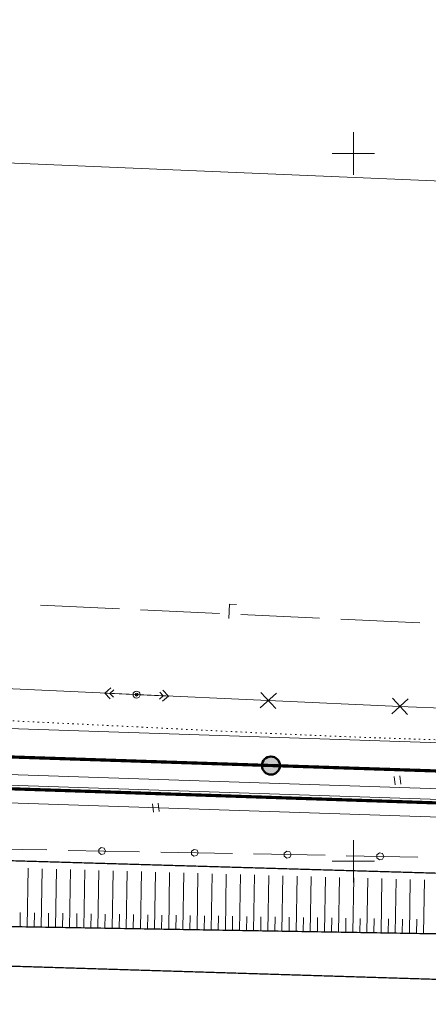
# Model space of a CAD drawing. Header units: millimetres. Extents: x 0 to 1188, y 0 to 841.
# Tile 34 of 76: x 335 to 393, y 631 to 770. Entities that reach past the tile are written whole.
import ezdxf

# ---------------------------------------------------------------- set-up
doc = ezdxf.new("R2010")
doc.units = ezdxf.units.MM
for name, pattern in [('K5LT32789', [0]), ('K5LT32797', [0]), ('K5LT32807', [2, 1, -1]), ('K5LT32809', [0]), ('K5LT32813', [0]), ('K5LT32814', [0]), ('K5LT32817', [0.7000000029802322, 0.2000000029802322, -0.5]), ('K5LT32822', [0]), ('K5LT32824', [0]), ('K5LT32825', [0.9500000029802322, 0.2000000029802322, -0.75]), ('K5LT32827', [0]), ('K5LT_BASIC', [0]), ('K5LT_THIN', [0])]:
    doc.linetypes.add(name, pattern=pattern)
doc.layers.add('Системный слой', color=7, linetype='Continuous')
doc.layers.add('Слой 1', color=7, linetype='Continuous')
doc.styles.add('KDIMTEXTSTYLE', font='GOST_AU.SHX', dxfattribs={"width": 0.96, "oblique": 15, "height": 5})
doc.dimstyles.new('KDIMSTYLE (0.00)', dxfattribs={"dimtxt": 5, "dimasz": 1, "dimexe": 2, "dimexo": 0, "dimgap": 1, "dimtad": 1, "dimlfac": 500, "dimtxsty": 'KDIMTEXTSTYLE', "dimsah": 1, "dimcen": 0, "dimdle": 1, "dimadec": 0, "dimazin": 0, "dimtfac": 0.667, "dimtmove": 0, "dimatfit": 3, "dimfxl": 1, "dimtvp": 1, "dimtolj": 1, "dimtzin": 0, "dimarcsym": 0})

# ---------------------------------------------------------------- blocks, each defined once
blk = doc.blocks.new('KDIMARROW_03')
at = {"layer": 'Системный слой', "color": 0, "linetype": 'K5LT_THIN', "lineweight": 18}
for p, q in [((-1.060500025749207, -1.060500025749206), (1.060500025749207, 1.060500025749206)), ((0, 0), (-1, 0)), ((0, 0), (2, -2.449212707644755e-16))]:
    blk.add_line(p, q, dxfattribs=at)
blk = doc.blocks.new('U20')
at = {"layer": 'Системный слой', "color": 7, "linetype": 'K5LT32813', "lineweight": 18}
for p, q in [((313.8429229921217, 676.0958015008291), (351.8681318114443, 674.30744675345)), ((351.8681318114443, 674.30744675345), (370.4690616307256, 673.4772402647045)), ((369.3191881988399, 672.4256248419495), (371.6189350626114, 674.5288556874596)), ((369.4174462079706, 674.6271136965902), (371.5206770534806, 672.3273668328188)), ((370.4690616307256, 673.4772402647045), (389.0699914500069, 672.6470337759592)), ((387.9201180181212, 671.5954183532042), (390.2198648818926, 673.6986491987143)), ((388.0183760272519, 673.7969072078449), (390.1216068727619, 671.4971603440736)), ((389.0699914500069, 672.6470337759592), (407.6709212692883, 671.8168272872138))]:
    blk.add_line(p, q, dxfattribs=at)
blk = doc.blocks.new('U26')
at = {"layer": 'Системный слой', "color": 6, "linetype": 'K5LT32822', "lineweight": 18, "true_color": 0xff00ff}
for p, q in [((329.1130690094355, 652.5564513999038), (339.2076870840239, 652.3614008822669)), ((346.5407172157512, 652.430650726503), (346.5390936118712, 651.9947638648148)), ((346.8837214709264, 652.699626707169), (346.5407172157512, 652.430650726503)), ((347.307423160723, 652.5972700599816), (346.8837214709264, 652.699626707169)), ((347.4898089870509, 652.2013718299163), (347.307423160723, 652.5972700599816)), ((359.9777796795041, 652.4466203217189), (359.6347754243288, 652.1776443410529)), ((360.4014813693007, 652.3442636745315), (359.9777796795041, 652.4466203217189)), ((342.2071272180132, 652.3034450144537), (352.3017452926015, 652.1083944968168)), ((346.5390936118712, 651.9947638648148), (346.8800846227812, 651.7232401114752)), ((346.8800846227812, 651.7232401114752), (347.3045370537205, 651.8224375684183)), ((347.3045370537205, 651.8224375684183), (347.4898089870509, 652.2013718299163)), ((355.3011854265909, 652.0504386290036), (365.3958035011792, 651.8553881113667)), ((359.6347754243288, 652.1776443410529), (359.6331518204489, 651.7417574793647)), ((359.6331518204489, 651.7417574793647), (359.9741428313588, 651.4702337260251)), ((359.9741428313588, 651.4702337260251), (360.3985952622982, 651.5694311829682)), ((360.3985952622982, 651.5694311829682), (360.5838671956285, 651.9483654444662)), ((360.5838671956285, 651.9483654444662), (360.4014813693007, 652.3442636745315)), ((368.3952436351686, 651.7974322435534), (378.4898617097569, 651.6023817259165)), ((372.7288336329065, 651.9246379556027), (372.7272100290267, 651.4887510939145)), ((372.7272100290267, 651.4887510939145), (373.0682010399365, 651.2172273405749)), ((373.0718378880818, 652.1936139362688), (372.7288336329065, 651.9246379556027)), ((373.0682010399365, 651.2172273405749), (373.4926534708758, 651.316424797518)), ((373.4955395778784, 652.0912572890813), (373.0718378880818, 652.1936139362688)), ((373.4926534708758, 651.316424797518), (373.6779254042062, 651.695359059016)), ((373.6779254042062, 651.695359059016), (373.4955395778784, 652.0912572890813)), ((381.4893018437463, 651.5444258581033), (391.5839199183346, 651.3493753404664)), ((385.8228918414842, 651.6716315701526), (385.8212682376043, 651.2357447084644)), ((385.8212682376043, 651.2357447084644), (386.1622592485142, 650.9642209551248)), ((386.1658960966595, 651.9406075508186), (385.8228918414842, 651.6716315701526)), ((386.1622592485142, 650.9642209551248), (386.5867116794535, 651.0634184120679)), ((386.5895977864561, 651.8382509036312), (386.1658960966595, 651.9406075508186)), ((386.5867116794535, 651.0634184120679), (386.7719836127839, 651.4423526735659)), ((386.7719836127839, 651.4423526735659), (386.5895977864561, 651.8382509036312))]:
    blk.add_line(p, q, dxfattribs=at)
blk = doc.blocks.new('U278')
at = {"layer": 'Системный слой', "color": 7, "linetype": 'K5LT32797', "lineweight": 18}
for radius in [0.4999999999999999, 0.05]:
    blk.add_circle((351.8681318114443, 674.30744675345), radius, dxfattribs=at)
blk = doc.blocks.new('U279')
at = {"layer": 'Системный слой', "color": 7, "linetype": 'K5LT32797', "lineweight": 18}
for p, q in [((347.3731003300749, 674.5188515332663), (348.2186453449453, 675.2503251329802)), ((348.0979289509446, 674.4847622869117), (348.646707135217, 674.9595054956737)), ((351.3686838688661, 674.3309361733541), (347.3731003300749, 674.5188515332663)), ((347.3731003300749, 674.5188515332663), (348.1462614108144, 673.711248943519)), ((348.0979289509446, 674.4847622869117), (348.5997282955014, 673.9606096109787))]:
    blk.add_line(p, q, dxfattribs=at)
blk = doc.blocks.new('U280')
at = {"layer": 'Системный слой', "color": 7, "linetype": 'K5LT32797', "lineweight": 18}
for p, q in [((355.6387482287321, 674.1391546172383), (355.1356959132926, 674.662104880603)), ((356.3636563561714, 674.1068001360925), (355.5885647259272, 674.9125500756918)), ((352.3676345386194, 674.2851526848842), (356.3636563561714, 674.1068001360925)), ((355.6387482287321, 674.1391546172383), (355.0911077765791, 673.6630994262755)), ((356.3636563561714, 674.1068001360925), (355.5198643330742, 673.3733050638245))]:
    blk.add_line(p, q, dxfattribs=at)
blk = doc.blocks.new('U448')
at = {"layer": 'Системный слой', "color": 7, "linetype": 'K5LT32797', "lineweight": 18}
for p, q in [((354.2797391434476, 657.6814854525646), (354.1313098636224, 658.8722703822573)), ((355.0735957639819, 657.7804383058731), (354.9251664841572, 658.9712232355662))]:
    blk.add_line(p, q, dxfattribs=at)
blk = doc.blocks.new('U449')
at = {"layer": 'Системный слой', "color": 7, "linetype": 'K5LT32797', "lineweight": 18}
for p, q in [((388.3987557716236, 661.5416231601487), (388.2503264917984, 662.7324080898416)), ((389.1926123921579, 661.6405760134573), (389.0441831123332, 662.8313609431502))]:
    blk.add_line(p, q, dxfattribs=at)
blk = doc.blocks.new('U534')
at = {"layer": 'Системный слой', "color": 11, "linetype": 'K5LT32824', "lineweight": 18, "true_color": 0xff8040}
for p, q in [((338.3070668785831, 686.9584980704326), (349.4465913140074, 686.4345976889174)), ((352.4432789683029, 686.2936611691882), (363.5828034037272, 685.769760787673)), ((364.8946227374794, 685.0740315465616), (364.9885804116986, 687.0718231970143)), ((364.9885804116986, 687.0718231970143), (365.9874760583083, 687.0248443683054)), ((366.5794910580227, 685.6288242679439), (377.719015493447, 685.1049238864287)), ((380.7157031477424, 684.9639873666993), (391.8552275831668, 684.440086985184))]:
    blk.add_line(p, q, dxfattribs=at)
blk = doc.blocks.new('U550')
at = {"layer": 'Системный слой', "color": 1, "linetype": 'K5LT32809', "lineweight": 18, "true_color": 0xff0000}
for p, q in [((243.0450799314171, 672.4943072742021), (492.9232675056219, 664.2771037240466)), ((242.7821433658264, 664.4986294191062), (496.5602028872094, 656.1531792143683))]:
    blk.add_line(p, q, dxfattribs=at)
blk = doc.blocks.new('U552')
at = {"layer": 'Системный слой', "color": 1, "linetype": 'K5LT32809', "lineweight": 18, "true_color": 0xff0000}
for p, q in [((252.3581339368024, 665.7167391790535), (535.7675398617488, 656.3139077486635)), ((254.2200022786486, 661.6527660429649), (537.6368890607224, 652.2496864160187))]:
    blk.add_line(p, q, dxfattribs=at)
blk = doc.blocks.new('U1234')
at = {"layer": 'Системный слой'}
h = blk.add_hatch(color=7, dxfattribs=at)
h.paths.add_polyline_path([(370.8444573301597, 664.2894832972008), (370.3222139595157, 665.4526199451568), (370.2646213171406, 665.4250074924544), (370.2084837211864, 665.3945455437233), (370.1539420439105, 665.3613105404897), (370.1011331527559, 665.3253858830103), (370.0501895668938, 665.2868617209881), (370.0012391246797, 665.2458347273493), (369.9544046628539, 665.2024078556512), (369.9098037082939, 665.1566900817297), (369.8675481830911, 665.1087961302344), (369.8277441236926, 665.0588461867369), (369.7904914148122, 665.0069655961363), (369.7558835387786, 664.9532845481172), (369.7240073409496, 664.8979377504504), (369.6949428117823, 664.8410640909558), (369.6687628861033, 664.7828062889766), (369.6455332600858, 664.7233105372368), (369.625312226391, 664.6627261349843), (369.6081505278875, 664.6012051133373), (369.5940912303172, 664.5389018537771), (369.5831696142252, 664.4759727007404), (369.5754130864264, 664.4125755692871), (369.5708411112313, 664.3488695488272), (369.5694651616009, 664.2850145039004), (369.5712886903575, 664.221170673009), (369.5763071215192, 664.1574982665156), (369.5845078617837, 664.094157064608), (369.5958703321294, 664.0313060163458), (369.6103660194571, 663.9691028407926), (369.6279585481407, 663.9077036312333), (369.6486037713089, 663.8472624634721), (369.6722498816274, 663.7879310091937), (369.6988375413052, 663.7298581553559), (369.7283000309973, 663.6731896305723), (369.7605634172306, 663.6180676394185), (369.7955467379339, 663.564630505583), (369.8331622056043, 663.5130123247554), (369.8733154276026, 663.4633426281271), (369.9159056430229, 663.4157460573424), (369.9608259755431, 663.3703420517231), (370.0079637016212, 663.327244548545), (370.0572005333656, 663.2865616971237), (370.1084129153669, 663.2483955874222), (370.1614723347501, 663.2128419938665), (370.2162456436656, 663.1799901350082), (370.2725953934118, 663.1499224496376), (370.3303801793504, 663.1227143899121), (370.3894549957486, 663.0984342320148), (370.4496715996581, 663.0771429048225), (370.5108788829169, 663.058893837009), (370.5729232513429, 663.0437328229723), (370.6356490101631, 663.0316979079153), (370.698898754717, 663.0228192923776), (370.7625137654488, 663.0171192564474), (370.8263344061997, 663.0146121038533), (370.8902005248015, 663.0153041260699), (370.9539518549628, 663.0191935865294), (371.0174284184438, 663.0262707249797), (371.0804709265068, 663.0365177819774), (371.1429211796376, 663.049909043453), (371.2046224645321, 663.0664109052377), (371.2654199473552, 663.0859819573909), (371.3251610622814, 663.1085730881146), (371.3624382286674, 663.1244421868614)])
h.paths.add_polyline_path([(371.5348228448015, 665.3614070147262), (371.4802765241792, 665.3946343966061), (371.4241346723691, 665.4250885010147), (371.3665381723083, 665.4526929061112), (371.3076315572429, 665.4773783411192), (371.2475626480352, 665.4990828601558), (371.1864821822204, 665.5177519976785), (371.124543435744, 665.5333389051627), (371.0619018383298, 665.5458044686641), (370.9987145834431, 665.5551174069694), (370.9351402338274, 665.5612543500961), (370.8713383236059, 665.5641998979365), (370.8074689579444, 665.563946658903), (370.7436924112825, 665.5604952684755), (370.6801687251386, 665.5538543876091), (370.6170573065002, 665.5440406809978), (370.5545165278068, 665.5310787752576), (370.492703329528, 665.515001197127), (370.4317728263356, 665.4958482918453), (370.3718779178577, 665.4736681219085), (370.3222565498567, 665.4526390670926), (370.8444573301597, 664.2894832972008), (371.3624382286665, 663.124442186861), (371.4201315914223, 663.1518435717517), (371.4763803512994, 663.1820997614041), (371.5310433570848, 663.2151348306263), (371.5839834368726, 663.2508658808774), (371.6350677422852, 663.289203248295), (371.6841680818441, 663.3300507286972), (371.7311612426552, 663.3733058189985), (371.7759292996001, 663.4188599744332), (371.8183599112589, 663.4665988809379), (371.8583466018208, 663.5164027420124), (371.8957890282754, 663.568146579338), (371.930593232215, 663.6217005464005), (371.9626718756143, 663.6769302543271), (371.9919444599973, 663.733697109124), (372.0183375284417, 663.7918586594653), (372.0417848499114, 663.8512689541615), (372.0622275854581, 663.9117789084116), (372.0796144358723, 663.9732366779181), (372.0939017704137, 664.0354880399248), (372.1050537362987, 664.0983767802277), (372.1130423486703, 664.1617450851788), (372.1178475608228, 664.2254339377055), (372.1194573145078, 664.28928351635), (372.1178675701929, 664.3531335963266), (372.1130823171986, 664.4168239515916), (372.1051135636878, 664.480194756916), (372.0939813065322, 664.5430869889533), (372.0797134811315, 664.6053428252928), (372.0623458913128, 664.6668060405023), (372.0419221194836, 664.7273223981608), (372.0184934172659, 664.7867400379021), (371.9921185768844, 664.8449098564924), (371.9628637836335, 664.9016858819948), (371.9308024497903, 664.95692564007), (371.8960150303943, 665.010490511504), (371.8585888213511, 665.0622460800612), (371.8186177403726, 665.1120624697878), (371.7762020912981, 665.1598146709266), (371.7314483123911, 665.2053828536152), (371.6844687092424, 665.2486526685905), (371.6353811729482, 665.2895155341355), (371.5843088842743, 665.3278689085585)])
at = {"layer": 'Системный слой', "color": 7, "linetype": 'K5LT_BASIC', "lineweight": 50}
blk.add_circle((370.8444573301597, 664.2894832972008), 1.275, dxfattribs=at)

msp = doc.modelspace()

# ---------------------------------------------------------------- linework, layer by layer
at = {"layer": 'Системный слой', "color": 3, "linetype": 'K5LT32814', "lineweight": 18, "true_color": 0x00ff00}
for p, q in [((382.4837063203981, 753.7542265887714), (382.4842528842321, 747.7542266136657)), ((385.483979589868, 750.7544998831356), (379.4839796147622, 750.7539533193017)), ((382.4928157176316, 653.754227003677), (382.4933622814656, 647.7542270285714)), ((385.4930889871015, 650.7545002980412), (379.4930890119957, 650.7539537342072))]:
    msp.add_line(p, q, dxfattribs=at)
at = {"layer": 'Системный слой', "color": 5, "linetype": 'K5LT32827', "lineweight": 18, "true_color": 0x0000ff}
msp.add_line((484.9176869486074, 743.0364437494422), (277.0980305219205, 751.7982930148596), dxfattribs=at)
at = {"layer": 'Системный слой', "color": 7, "linetype": 'K5LT32797', "lineweight": 18}
for p, q in [((336.406636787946, 641.4918347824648), (336.5467157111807, 649.7678724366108)), ((338.4063503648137, 641.4579879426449), (338.5460111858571, 649.7093235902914)), ((340.4060639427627, 641.4241411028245), (340.5453066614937, 649.6507747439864)), ((342.4057775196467, 641.3902942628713), (342.5446021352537, 649.5922258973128)), ((344.4054910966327, 641.3564474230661), (344.5438976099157, 649.5336770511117)), ((346.4052046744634, 641.322600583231), (346.5431930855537, 649.4751282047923)), ((348.4049182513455, 641.2887537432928), (348.542488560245, 649.4165793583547)), ((350.4046318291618, 641.2549069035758), (350.5417840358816, 649.3580305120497)), ((352.4043454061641, 641.2210600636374), (352.5410795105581, 649.2994816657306)), ((354.4040589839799, 641.1872132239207), (354.5403749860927, 649.240932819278)), ((356.4037725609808, 641.1533663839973), (356.5396704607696, 649.1823839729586)), ((358.403486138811, 641.1195195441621), (358.5389659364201, 649.1238351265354)), ((360.4031997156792, 641.085672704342), (360.5382614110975, 649.0652862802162)), ((362.4029132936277, 641.0518258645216), (362.5375568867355, 649.0067374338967)), ((364.4026268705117, 641.0179790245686), (364.5368523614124, 648.9481885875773)), ((366.4023404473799, 640.9841321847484), (366.5361478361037, 648.8896397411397)), ((368.4020540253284, 640.950285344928), (368.535443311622, 648.8310908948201)), ((370.4017676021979, 640.9164385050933), (370.5347387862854, 648.7725420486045)), ((372.4014811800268, 640.8825916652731), (372.5340342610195, 648.7139932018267)), ((374.4011947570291, 640.8487448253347), (374.533329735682, 648.6554443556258)), ((376.4009083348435, 640.8148979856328), (376.53262521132, 648.5968955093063)), ((378.4006219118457, 640.7810511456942), (378.5319206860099, 648.5383466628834)), ((380.4003354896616, 640.7472043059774), (380.5312161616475, 648.4797978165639)), ((382.4000490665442, 640.7133574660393), (382.5305116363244, 648.4212489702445)), ((384.3997626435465, 640.6795106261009), (384.5298071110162, 648.3627001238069)), ((386.3994762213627, 640.6456637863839), (386.5291025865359, 648.3041512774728)), ((388.3991897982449, 640.6118169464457), (388.5283980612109, 648.2456024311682)), ((390.3989033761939, 640.5779701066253), (390.5276935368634, 648.1870535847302)), ((392.3986169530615, 640.5441232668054), (392.5269890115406, 648.1285047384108)), ((335.4067799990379, 641.5087582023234), (335.4406268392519, 643.5084717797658)), ((337.4064935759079, 641.4749113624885), (337.4403404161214, 643.4746249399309)), ((339.4062071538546, 641.4410645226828), (339.4400539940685, 643.4407781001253)), ((341.4059207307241, 641.4072176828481), (341.4397675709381, 643.4069312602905)), ((343.405634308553, 641.3733708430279), (343.4394811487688, 643.3730844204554)), ((345.4053478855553, 641.3395240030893), (345.4391947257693, 643.3392375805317)), ((347.4050614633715, 641.3056771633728), (347.438908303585, 643.305390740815)), ((349.4047750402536, 641.2718303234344), (349.4386218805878, 643.2715439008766)), ((351.4044886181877, 641.2379834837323), (351.4383354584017, 643.2376970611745)), ((353.4042021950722, 641.2041366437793), (353.4380490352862, 643.2038502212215)), ((355.4039157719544, 641.1702898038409), (355.4377626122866, 643.1700033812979)), ((357.4036293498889, 641.1364429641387), (357.4374761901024, 643.1361565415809)), ((359.4033429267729, 641.1025961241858), (359.4371897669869, 643.102309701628)), ((361.4030565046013, 641.0687492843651), (361.4369033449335, 643.0684628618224)), ((363.4027700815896, 641.0349024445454), (363.4366169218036, 643.0346160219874)), ((365.402483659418, 641.0010556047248), (365.4363304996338, 643.0007691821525)), ((367.4021972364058, 640.9672087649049), (367.4360440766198, 642.9669223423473)), ((369.4019108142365, 640.9333619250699), (369.4357576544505, 642.9330755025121)), ((371.4016243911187, 640.8995150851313), (371.4354712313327, 642.8992286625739)), ((373.4013379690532, 640.8656682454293), (373.4351848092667, 642.8653818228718)), ((375.4010515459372, 640.8318214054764), (375.4348983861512, 642.8315349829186)), ((377.4007651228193, 640.7979745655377), (377.4346119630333, 642.7976881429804)), ((379.4004787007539, 640.7641277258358), (379.4343255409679, 642.7638413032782)), ((381.4001922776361, 640.7302808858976), (381.4340391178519, 642.7299944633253)), ((383.3999058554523, 640.6964340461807), (383.4337526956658, 642.6961476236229)), ((385.3996194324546, 640.6625872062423), (385.4334662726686, 642.6623007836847)), ((387.3993330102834, 640.6287403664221), (387.4331798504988, 642.6284539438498)), ((389.399046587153, 640.5948935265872), (389.4328934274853, 642.5946071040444)), ((391.3987601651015, 640.5610466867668), (391.4326070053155, 642.5607602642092))]:
    msp.add_line(p, q, dxfattribs=at)
at = {"layer": 'Системный слой', "color": 7, "linetype": 'K5LT_BASIC', "const_width": 0.45}
msp.add_lwpolyline([(242.9136116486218, 668.4964683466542), (496.6916711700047, 660.1510181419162), (506.3823040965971, 827.9695035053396)], dxfattribs=at)
at = {"layer": 'Системный слой', "color": 7, "linetype": 'K5LT32807', "const_width": 0.18}
msp.add_lwpolyline([(118.3096753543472, 644.0943389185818), (151.4283063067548, 642.9923553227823), (155.8630303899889, 645.3126415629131), (158.1950740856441, 648.5157595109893), (161.4117488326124, 664.1517053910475), (168.7372871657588, 717.289868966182), (172.2299603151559, 716.8706622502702), (169.6196767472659, 662.1556243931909), (169.8001806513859, 649.0009332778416), (173.1466316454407, 644.4491168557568), (178.8918787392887, 640.9819152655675), (196.8835891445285, 640.1932729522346), (548.0477276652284, 629.3156077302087), (569.8764242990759, 628.6394417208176)], dxfattribs=at)
at = {"layer": 'Системный слой', "color": 7, "linetype": 'K5LT32789', "const_width": 0.18}
msp.add_lwpolyline([(492.0557988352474, 653.5660762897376), (493.1601086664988, 645.1543562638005), (491.4722900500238, 641.075887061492), (488.5615665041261, 638.4614975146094), (469.0640723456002, 639.2464957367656), (197.0415414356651, 643.8507066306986), (182.2121582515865, 644.6383115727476), (176.0161779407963, 647.3159296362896), (174.3787758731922, 651.6594867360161), (174.2970403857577, 655.9617189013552)], dxfattribs=at)
at = {"layer": 'Системный слой', "color": 7, "linetype": 'K5LT32825', "const_width": 0.18}
msp.add_lwpolyline([(175.9235807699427, 655.7811809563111), (178.3403927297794, 652.0117583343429), (198.8039738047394, 650.9441259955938), (277.8646277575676, 652.4867907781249), (469.5442995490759, 646.8735015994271), (486.8092153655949, 646.7923920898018), (488.8636288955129, 648.0689849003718), (491.1290330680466, 652.2066698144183)], dxfattribs=at)
at = {"layer": 'Системный слой', "color": 7, "linetype": 'K5LT32797', "lineweight": 18}
msp.add_circle((351.8681318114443, 674.30744675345), 0.2, dxfattribs=at)
at = {"layer": 'Системный слой', "color": 7, "linetype": 'K5LT32817', "lineweight": 18}
msp.add_open_spline([(296.6398464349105, 672.3603943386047), (315.5897031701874, 671.4814129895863), (362.1337231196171, 669.3224876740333), (428.3296205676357, 665.7824110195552), (468.7108960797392, 671.8029625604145), (488.505460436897, 666.6567158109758), (488.6848870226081, 667.0789251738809), (489.4737629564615, 670.6354754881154), (491.3170342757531, 684.840474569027), (492.6909706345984, 704.1140851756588), (494.2517072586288, 742.9868682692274), (501.4489923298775, 776.0456128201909), (501.8670994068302, 810.2913873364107), (501.999681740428, 821.6458583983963), (502.0627387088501, 827.8750355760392)], degree=3, knots=[0, 0, 0, 0, 28.6293422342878, 70.31845647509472, 95.72845905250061, 95.98632292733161, 96.13466767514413, 96.33432352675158, 101.6150198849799, 117.2232418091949, 125.5682435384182, 159.8720277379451, 167.556617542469, 176.8998450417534, 176.8998450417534, 176.8998450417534, 176.8998450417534], dxfattribs=at)
at = {"layer": 'Слой 1', "color": 7, "linetype": 'K5LT_BASIC', "const_width": 0.45}
msp.add_lwpolyline([(241.902139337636, 650.2430813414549), (251.8053143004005, 649.9675143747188), (252.291815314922, 663.717839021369), (537.7032076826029, 654.2485865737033), (538.075894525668, 666.0301200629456)], dxfattribs=at)

# ---------------------------------------------------------------- block references
at = {"layer": 'Системный слой'}
for name in ['U26', 'U550', 'U534', 'U20', 'U279', 'U278', 'U280', 'U552', 'U1234', 'U449', 'U448']:
    msp.add_blockref(name, (0, 0), dxfattribs=at)

# ---------------------------------------------------------------- dimensions: what is measured, and where the dimension line sits
at = {"layer": 'Системный слой', "color": 7}
msp.add_angular_dim_2l(base=(500.8792356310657, 655.5428946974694), line1=((493.6271793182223, 655.7109214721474), (351.4974587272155, 660.4264382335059)), line2=((493.6271793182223, 655.7109214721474), (497.7204294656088, 675.8432037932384)), location=(499.3196681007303, 660.207156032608), dimstyle='KDIMSTYLE (0.00)', override={"dimpost": '\\H2.0;\\W0.965;\\Q0;<>', "dimblk1": 'KDIMARROW_03', "dimblk2": 'KDIMARROW_03', "dimclrt": 7, "dimtolj": 1}, dxfattribs=at).render()
at = {"layer": 'Слой 1', "color": 7}
msp.add_angular_dim_2l(base=(537.9969039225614, 661.3006853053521), line1=((537.7032076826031, 654.2485865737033), (538.075894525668, 666.0301200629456)), line2=((537.7032076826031, 654.2485865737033), (254.2907203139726, 663.6515202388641)), location=(542.853144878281, 659.0752314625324), dimstyle='KDIMSTYLE (0.00)', override={"dimpost": '\\H2.0;\\W0.965;\\Q0;<>', "dimblk1": 'KDIMARROW_03', "dimblk2": 'KDIMARROW_03', "dimclrt": 7, "dimtolj": 1}, dxfattribs=at).render()

doc.saveas('drawing.dxf')
